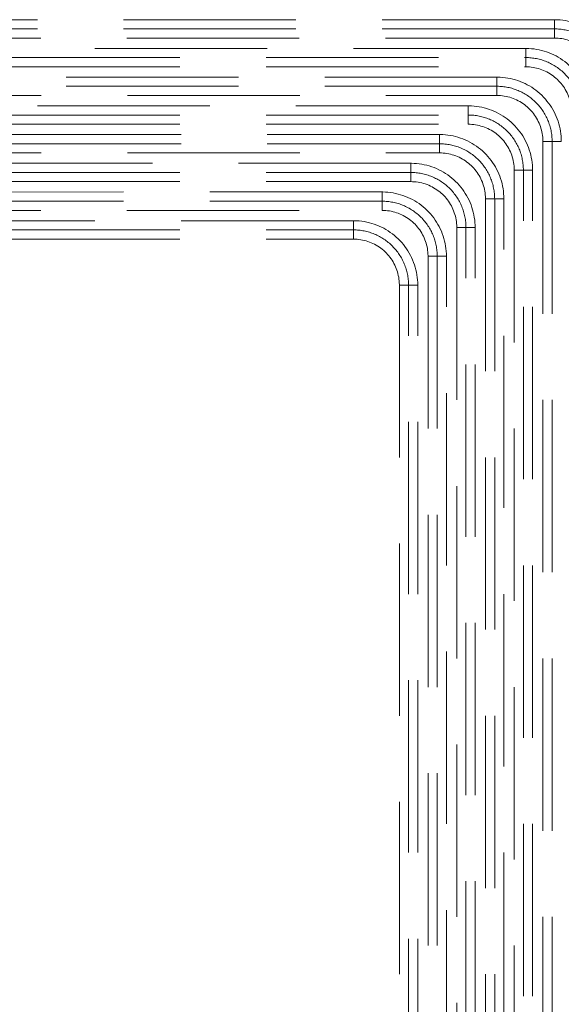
# Model space of a CAD drawing. Header units: millimetres. Extents: x -125 to 26481, y 4748 to 39818.
# Tile 78 of 104: x 18793 to 19265, y 35951 to 36809. Entities that reach past the tile are written whole.
import ezdxf

# ---------------------------------------------------------------- set-up
doc = ezdxf.new("R2010")
doc.units = ezdxf.units.MM
doc.linetypes.add('ADSK_Штриховая_ш3 п1_5', pattern=[225, 150, -75])
doc.layers.add('A-DETL-____-MBND', color=5, linetype='ADSK_Штриховая_ш3 п1_5', lineweight=20)

# ---------------------------------------------------------------- blocks, each defined once
blk = doc.blocks.new('ADSK_СШПЭ Аксиальный_Поворот с фиксатором - Поворот трубы-V41-В_Этаж 02_Отопление')
at = {"layer": 'A-DETL-____-MBND', "color": 10}
for p, q in [((-48, 8), (-48, -8)), ((-8, -48), (8, -48))]:
    blk.add_line(p, q, dxfattribs=at)
at = {"layer": 'A-DETL-____-MBND', "color": 10, "flags": 128}
for points in [[(8, -48), (7.96, -45.76), (7.82, -43.52), (7.6, -41.3), (7.28, -39.08), (6.88, -36.87), (6.39, -34.69), (5.82, -32.52), (5.16, -30.38), (4.41, -28.27), (3.58, -26.19), (2.67, -24.15), (1.67, -22.14), (0.6, -20.17), (-0.55, -18.25), (-1.78, -16.38), (-3.08, -14.56), (-4.46, -12.79), (-5.9, -11.07), (-7.41, -9.42), (-8.98, -7.83), (-10.62, -6.3), (-12.32, -4.84), (-14.07, -3.45), (-15.88, -2.13), (-17.74, -0.88), (-19.65, 0.29), (-21.61, 1.39), (-23.6, 2.41), (-25.64, 3.34), (-27.71, 4.19), (-29.81, 4.96), (-31.94, 5.65), (-34.1, 6.25), (-36.28, 6.76), (-38.48, 7.19), (-40.7, 7.52), (-42.92, 7.77), (-45.16, 7.93), (-47.4, 8), (-48, 8)], [(-48, -8), (-46.4, -8.03), (-44.8, -8.13), (-43.21, -8.29), (-41.63, -8.51), (-40.05, -8.8), (-38.49, -9.15), (-36.95, -9.56), (-35.42, -10.03), (-33.91, -10.56), (-32.42, -11.16), (-30.96, -11.81), (-29.53, -12.52), (-28.12, -13.29), (-26.75, -14.11), (-25.41, -14.99), (-24.11, -15.92), (-22.85, -16.9), (-21.62, -17.93), (-20.44, -19.01), (-19.31, -20.13), (-18.21, -21.3), (-17.17, -22.51), (-16.18, -23.77), (-15.23, -25.06), (-14.34, -26.39), (-13.5, -27.75), (-12.72, -29.15), (-12, -30.57), (-11.33, -32.03), (-10.72, -33.51), (-10.17, -35.01), (-9.68, -36.53), (-9.25, -38.07), (-8.89, -39.63), (-8.58, -41.2), (-8.34, -42.78), (-8.16, -44.37), (-8.05, -45.97), (-8, -47.57), (-8, -48)]]:
    blk.add_lwpolyline(points, dxfattribs=at)
blk = doc.blocks.new('ADSK_СШПЭ Аксиальный_Поворот с фиксатором - Поворот трубы-V42-В_Этаж 02_Отопление')
at = {"layer": 'A-DETL-____-MBND', "color": 170}
for p, q in [((-48, 8), (-48, -8)), ((-8, -48), (8, -48))]:
    blk.add_line(p, q, dxfattribs=at)
at = {"layer": 'A-DETL-____-MBND', "color": 170, "flags": 128}
for points in [[(8, -48), (7.96, -45.76), (7.82, -43.52), (7.6, -41.3), (7.28, -39.08), (6.88, -36.87), (6.39, -34.69), (5.82, -32.52), (5.16, -30.38), (4.41, -28.27), (3.58, -26.19), (2.67, -24.15), (1.67, -22.14), (0.6, -20.17), (-0.55, -18.25), (-1.78, -16.38), (-3.08, -14.56), (-4.46, -12.79), (-5.9, -11.07), (-7.41, -9.42), (-8.98, -7.83), (-10.62, -6.3), (-12.32, -4.84), (-14.07, -3.45), (-15.88, -2.13), (-17.74, -0.88), (-19.65, 0.29), (-21.61, 1.39), (-23.6, 2.41), (-25.64, 3.34), (-27.71, 4.19), (-29.81, 4.96), (-31.94, 5.65), (-34.1, 6.25), (-36.28, 6.76), (-38.48, 7.19), (-40.7, 7.52), (-42.92, 7.77), (-45.16, 7.93), (-47.4, 8), (-48, 8)], [(-48, -8), (-46.4, -8.03), (-44.8, -8.13), (-43.21, -8.29), (-41.63, -8.51), (-40.05, -8.8), (-38.49, -9.15), (-36.95, -9.56), (-35.42, -10.03), (-33.91, -10.56), (-32.42, -11.16), (-30.96, -11.81), (-29.53, -12.52), (-28.12, -13.29), (-26.75, -14.11), (-25.41, -14.99), (-24.11, -15.92), (-22.85, -16.9), (-21.62, -17.93), (-20.44, -19.01), (-19.31, -20.13), (-18.21, -21.3), (-17.17, -22.51), (-16.18, -23.77), (-15.23, -25.06), (-14.34, -26.39), (-13.5, -27.75), (-12.72, -29.15), (-12, -30.57), (-11.33, -32.03), (-10.72, -33.51), (-10.17, -35.01), (-9.68, -36.53), (-9.25, -38.07), (-8.89, -39.63), (-8.58, -41.2), (-8.34, -42.78), (-8.16, -44.37), (-8.05, -45.97), (-8, -47.57), (-8, -48)]]:
    blk.add_lwpolyline(points, dxfattribs=at)

msp = doc.modelspace()

# ---------------------------------------------------------------- linework, layer by layer
at = {"layer": 'A-DETL-____-MBND', "color": 170}
for p, q in [((19258.53, 36808.61), (18408.29, 36808.6)), ((19258.53, 36792.61), (19258.53, 36808.61)), ((19258.53, 36800.61), (18431.25, 36800.6)), ((18436.41, 36792.6), (19258.53, 36792.61)), ((19208.53, 36758.61), (18408.29, 36758.6)), ((19208.53, 36742.61), (19208.53, 36758.61)), ((19208.53, 36750.61), (18431.25, 36750.6)), ((18436.85, 36742.6), (19208.53, 36742.61)), ((19158.53, 36708.61), (18408.29, 36708.6)), ((19158.53, 36692.61), (19158.53, 36708.61)), ((19158.53, 36700.61), (18431.25, 36700.6)), ((19248.53, 36702.61), (19248.54, 34858.53)), ((19264.53, 36702.61), (19248.53, 36702.61)), ((19256.53, 36702.61), (19256.54, 34858.53)), ((18436.85, 36692.6), (19158.53, 36692.61)), ((19108.53, 36658.61), (18408.29, 36658.6)), ((19108.53, 36642.61), (19108.53, 36658.61)), ((19198.53, 36652.61), (19198.54, 34808.53)), ((19214.53, 36652.61), (19198.53, 36652.61)), ((19206.53, 36652.61), (19206.54, 34808.53)), ((19214.54, 34808.53), (19214.53, 36652.61)), ((19108.53, 36650.61), (18431.25, 36650.6)), ((18436.41, 36642.6), (19108.53, 36642.61)), ((19148.53, 36602.61), (19148.54, 34758.53)), ((19164.53, 36602.61), (19148.53, 36602.61)), ((19156.53, 36602.61), (19156.54, 34758.53)), ((19164.54, 34758.53), (19164.53, 36602.61))]:
    msp.add_line(p, q, dxfattribs=at)
at = {"layer": 'A-DETL-____-MBND', "color": 10}
for p, q in [((19233.53, 36783.61), (18557.54, 36783.6)), ((19233.53, 36767.61), (19233.53, 36783.61)), ((18557.54, 36775.6), (19233.53, 36775.61)), ((18557.54, 36767.6), (19233.53, 36767.61)), ((19183.53, 36733.61), (18557.54, 36733.6)), ((19183.53, 36717.61), (19183.53, 36733.61)), ((18557.54, 36725.6), (19183.53, 36725.61)), ((18557.54, 36717.6), (19183.53, 36717.61)), ((19133.53, 36683.61), (18557.54, 36683.6)), ((19133.53, 36667.61), (19133.53, 36683.61)), ((19223.53, 36677.61), (19223.54, 34833.53)), ((19239.53, 36677.61), (19223.53, 36677.61)), ((19231.54, 34833.53), (19231.53, 36677.61)), ((19239.54, 34833.53), (19239.53, 36677.61)), ((18557.54, 36675.6), (19133.53, 36675.61)), ((18557.54, 36667.6), (19133.53, 36667.61)), ((19083.53, 36633.61), (18557.54, 36633.6)), ((18557.54, 36625.6), (19083.53, 36625.61)), ((19083.53, 36617.61), (19083.53, 36633.61)), ((19173.53, 36627.61), (19173.54, 34783.53)), ((19189.53, 36627.61), (19173.53, 36627.61)), ((19181.54, 34783.53), (19181.53, 36627.61)), ((19189.54, 34783.53), (19189.53, 36627.61)), ((18557.54, 36617.6), (19083.53, 36617.61)), ((19123.53, 36577.61), (19123.54, 34733.53)), ((19139.53, 36577.61), (19123.53, 36577.61)), ((19131.54, 34733.53), (19131.53, 36577.61)), ((19139.54, 34733.53), (19139.53, 36577.61))]:
    msp.add_line(p, q, dxfattribs=at)
at = {"layer": 'A-DETL-____-MBND', "color": 170}
for centre in [(19258.53, 36752.61), (19208.53, 36702.61), (19158.53, 36652.61), (19108.53, 36602.61)]:
    msp.add_arc(centre, 48, 0.00005, 90.00005, dxfattribs=at)
at = {"layer": 'A-DETL-____-MBND', "color": 10}
for centre in [(19233.53, 36727.61), (19183.53, 36677.61), (19133.53, 36627.61), (19083.53, 36577.61)]:
    msp.add_arc(centre, 48, 0.00005, 90.00005, dxfattribs=at)

# ---------------------------------------------------------------- block references
at = {"layer": 'A-DETL-____-MBND', "color": 170}
for p in [(19306.53, 36800.61), (19256.53, 36750.61), (19206.53, 36700.61), (19156.53, 36650.61)]:
    msp.add_blockref('ADSK_СШПЭ Аксиальный_Поворот с фиксатором - Поворот трубы-V42-В_Этаж 02_Отопление', p, dxfattribs=at)
at = {"layer": 'A-DETL-____-MBND', "color": 10}
for p in [(19281.53, 36775.61), (19231.53, 36725.61), (19181.53, 36675.61), (19131.53, 36625.61)]:
    msp.add_blockref('ADSK_СШПЭ Аксиальный_Поворот с фиксатором - Поворот трубы-V41-В_Этаж 02_Отопление', p, dxfattribs=at)

doc.saveas('drawing.dxf')
